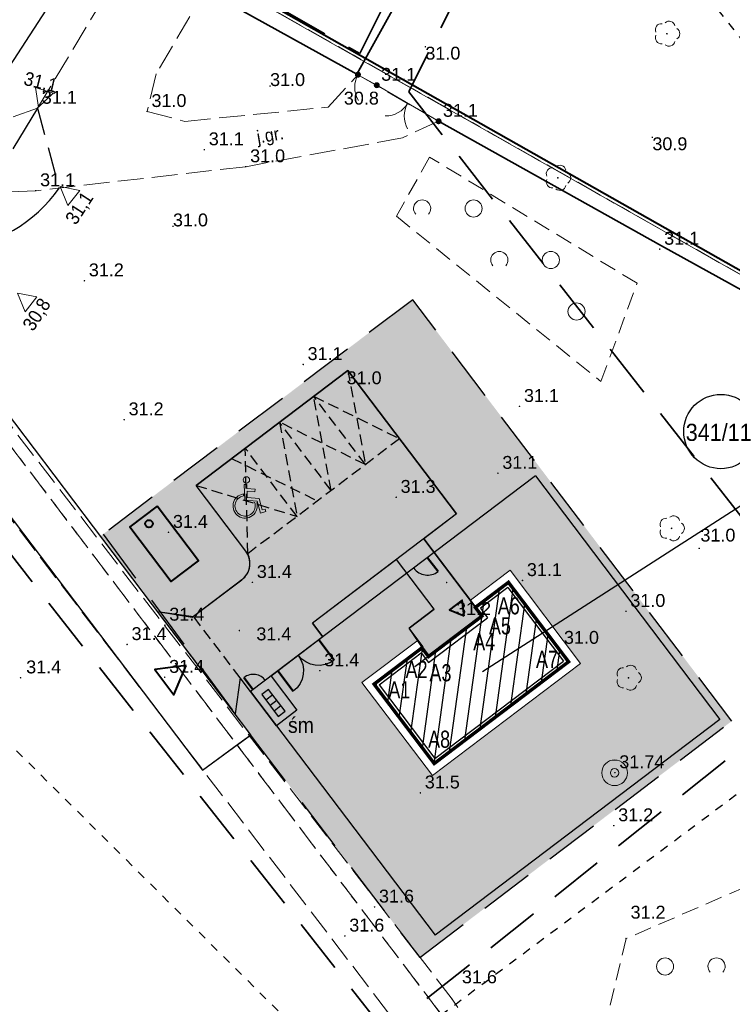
# Model space of a CAD drawing. Extents: x 5501473 to 5502075, y 5958823 to 5959120.
# Tile 4 of 8: x 5501603 to 5501644, y 5958881 to 5958939. Entities that reach past the tile are written whole.
import ezdxf
from ezdxf.enums import TextEntityAlignment as Align

# ---------------------------------------------------------------- set-up
doc = ezdxf.new("R2010")
doc.units = 0
doc.header["$LTSCALE"] = 0.5
for name, pattern in [('1 1', [2, 1, -1]), ('2 1', [3, 2, -1]), ('3 1', [4, 3, -1]), ('DASHDOT', [25.4, 12.7, -6.35, 0, -6.35]), ('EGKK', [4, 3, -1]), ('EGUG', [2, 1, -1]), ('HIDDEN', [9.524999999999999, 6.35, -3.175])]:
    doc.linetypes.add(name, pattern=pattern)
for name, color, linetype, lineweight in [('--GRANICA DZIAŁKI', 2, 'Continuous', 40), ('--linia zabudowy', 7, 'Continuous', 30), ('--obrzeże', 7, 'Continuous', 30), ('--tabelka rysunku', 7, 'Continuous', 0), ('--zagos.terenu', 7, 'Continuous', 30), ('A--zjazd+droga', 7, 'Continuous', 30), ('EGDE', 251, 'Continuous', 20), ('EGDE_O', 251, 'Continuous', 20), ('EGKK', 251, 'Continuous', 20), ('EGUG', 251, 'Continuous', 20), ('OTK', 251, 'Continuous', 20), ('OTK_O', 251, 'Continuous', 20), ('OTO', 251, 'Continuous', 20), ('OTRN', 251, 'Continuous', 20), ('OTRN_O', 251, 'Continuous', 18), ('OTRS', 251, 'Continuous', 20), ('OTRS_O', 251, 'Continuous', 18), ('OTZ', 251, 'Continuous', 20), ('SUW', 251, 'Continuous', 20), ('t-kraweznik_proj', 5, 'Continuous', 70), ('t-rzedna_proj', 1, 'Continuous', 18)]:
    doc.layers.add(name, color=color, linetype=linetype, lineweight=lineweight)
for name, color, linetype in [('--ogrodzenie', 34, 'Continuous'), ('--OPISY', 7, 'Continuous'), ('--parking', 7, 'Continuous'), ('--pkt tyczenia', 9, 'Continuous'), ('--trawa', 104, 'Continuous'), ('--trawa-zakres', 94, 'Continuous'), ('--zakres-WZ', 181, 'Continuous'), ('Strzałka', 251, 'Continuous')]:
    doc.layers.add(name, color=color, linetype=linetype)
doc.styles.add('1-500', font='arial.ttf', dxfattribs={"width": 0.75, "height": 1.25})
doc.styles.add('BDOT', font='Arial.ttf', dxfattribs={"width": 0.8999999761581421})
doc.styles.add('EGiB', font='Arial.ttf', dxfattribs={"width": 0.8999999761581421})
doc.styles.get("Standard").update_dxf_attribs({"font": 'arial.ttf', "width": 0.9})
doc.linetypes.add('LINIA ZAB2', pattern='A,0.4,[135,RODZLIN.shx,S=0.015,R=0,X=-0.1,Y=0],0.4', length=0.8)
doc.linetypes.add('OGRODZENIE1', pattern='A,0.4,-0.06,[143,RODZLIN.shx,S=0.012,R=0,X=0,Y=0],-0.06,0.4', length=0.92)
doc.linetypes.add('OTOO', pattern='A,7.5,[30,msgB.shx,S=1.28,R=0,X=0,Y=0],7.5', length=15)

# ---------------------------------------------------------------- blocks, each defined once
blk = doc.blocks.new('OTZK_a')
at = {"layer": 'OTZ', "color": 0, "lineweight": 18}
blk.add_circle((0, 0), 1, dxfattribs=at)
blk = doc.blocks.new('OTZK_b')
at = {"layer": 'OTZ', "color": 0, "lineweight": 18}
blk.add_arc((0, 0), 1, 318.5903778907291, 221.4096221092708, dxfattribs=at)
blk = doc.blocks.new('OTRN')
at = {"layer": 'OTRN', "color": 0, "const_width": 0.09}
blk.add_lwpolyline([(-0.045, 0, 1), (0.045, 0, 1)], format="xyb", close=True, dxfattribs=at)
at = {"layer": 'OTRN_O', "color": 0, "style": 'BDOT'}
blk.add_attdef('RZEDNA', (0.5138805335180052, 0.5151789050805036), '', height=1.5, dxfattribs=at)
blk = doc.blocks.new('OTZL')
at = {"layer": 'OTZ', "color": 0, "lineweight": 18, "const_width": 0.1}
blk.add_lwpolyline([(-0.05, 0, 1), (0.05, 0, 1)], format="xyb", close=True, dxfattribs=at)
at = {"layer": 'OTZ', "color": 0, "lineweight": 18}
for centre, start, end in [((-0.647213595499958, 0.4702282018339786), 83.99999999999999, 204), ((0.247213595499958, 0.7608452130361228), 12, 132), ((0.8, 0), 300.0000000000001, 59.99999999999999), ((-0.647213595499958, -0.4702282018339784), 156, 275.9999999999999), ((0.2472135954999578, -0.7608452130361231), 227.9999999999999, 348)]:
    blk.add_arc(centre, 0.7, start, end, dxfattribs=at)
blk = doc.blocks.new('SUWS')
at = {"color": 0, "lineweight": 18}
blk.add_wipeout([(-1.4799999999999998, 0), (-1.4428933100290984, 0.32933098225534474), (-1.3334339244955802, 0.6421479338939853), (-1.1571105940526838, 0.9227649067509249), (-0.9227649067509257, 1.1571105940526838), (-0.6421479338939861, 1.333433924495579), (-0.3293309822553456, 1.4428933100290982), (9.06238631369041e-17, 1.4799999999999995), (0.3293309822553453, 1.442893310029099), (0.6421479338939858, 1.33343392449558), (0.9227649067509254, 1.1571105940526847), (1.1571105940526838, 0.9227649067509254), (1.3334339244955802, 0.6421479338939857), (1.442893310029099, 0.32933098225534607), (1.48, 4.440892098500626e-16), (1.4799999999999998, -4.440892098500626e-16), (1.442893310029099, -0.32933098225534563), (1.3334339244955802, -0.6421479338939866), (1.1571105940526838, -0.9227649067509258), (0.9227649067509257, -1.1571105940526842), (0.6421479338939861, -1.3334339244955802), (0.3293309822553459, -1.4428933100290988), (6.53536236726e-16, -1.48), (-2.7187158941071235e-16, -1.48), (-0.3293309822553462, -1.4428933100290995), (-0.6421479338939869, -1.3334339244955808), (-0.9227649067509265, -1.157110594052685), (-1.157110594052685, -0.9227649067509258), (-1.3334339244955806, -0.6421479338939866), (-1.4428933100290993, -0.32933098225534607), (-1.48, -1.3322676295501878e-15)], dxfattribs=at).dxf.layer = 'SUW'
at = {"layer": 'SUW', "color": 0, "lineweight": 18}
for radius in [1.5, 0.5]:
    blk.add_circle((0, 0), radius, dxfattribs=at)
blk = doc.blocks.new('oto')
at = {"layer": 'OTO', "color": 0, "const_width": 0.35}
blk.add_lwpolyline([(-0.175, 0, 1), (0.175, 0, 1)], format="xyb", close=True, dxfattribs=at)
blk = doc.blocks.new('OTOFP')
at = {"layer": 'OTO', "color": 0, "lineweight": 18}
blk.add_arc((5.51091059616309e-16, 3), 3, 270, 330.0000000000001, dxfattribs=at)
blk = doc.blocks.new('OTOB')
at = {"layer": 'OTO', "color": 0, "lineweight": 18}
for centre, start, end in [((-0.0004391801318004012, 2.999999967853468), 209.9347383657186, 270.0083877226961), ((0.0182178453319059, -2.99994468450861), 90.34793735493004, 149.9343101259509)]:
    blk.add_arc(centre, 3, start, end, dxfattribs=at)
blk = doc.blocks.new('OTRS')
at = {"layer": 'OTRS', "color": 0, "lineweight": -3, "const_width": 0.09}
blk.add_lwpolyline([(-0.045, 0, 1), (0.045, 0, 1)], format="xyb", close=True, dxfattribs=at)
at = {"layer": 'OTRS_O', "color": 0, "style": 'BDOT'}
blk.add_attdef('RZEDNA', (0.5138805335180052, 0.5151789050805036), '', height=1.5, dxfattribs=at)
blk = doc.blocks.new('kancelaria')
h = blk.add_hatch()
h.set_pattern_fill('ANSI31', color=256, scale=0.25)
h.set_pattern_definition([(45, (-5501642.188166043, -5958812.934713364), (-0.561266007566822, 0.5612660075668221), [])])
h.paths.add_polyline_path([(0, 0), (0, 5.805000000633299), (-9.825000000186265, 5.805000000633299), (-9.825000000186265, 0), (-7.406000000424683, 0), (-7.406000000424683, 0.6340000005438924), (-3.498999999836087, 0.6340000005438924), (-3.498999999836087, 0)])
at = {"linetype": 'DASHDOT', "ltscale": 3}
for p, q in [((-0.2094999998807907, 5.595500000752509), (-9.615500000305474, 5.595500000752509)), ((-9.615500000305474, 0.2094999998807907), (-9.615500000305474, 5.595500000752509)), ((-0.2094999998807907, 0.2094999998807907), (-0.2094999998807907, 5.595500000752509)), ((-7.615500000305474, 0.2094999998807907), (-7.615500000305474, 0.9095000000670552)), ((-3.289499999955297, 0.9095000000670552), (-7.615500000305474, 0.9095000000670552)), ((-3.289499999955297, 0.2094999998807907), (-3.289499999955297, 0.9095000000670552)), ((-9.615500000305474, 0.2094999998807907), (-7.615500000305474, 0.2094999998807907)), ((-0.2094999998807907, 0.2094999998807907), (-3.289499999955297, 0.2094999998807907))]:
    blk.add_line(p, q, dxfattribs=at)
at = {"const_width": 0.2}
blk.add_lwpolyline([(0, 0), (0, 5.805000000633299), (-9.825000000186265, 5.805000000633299), (-9.825000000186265, 0), (-7.406000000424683, 0), (-7.406000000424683, 0.6340000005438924), (-3.498999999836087, 0.6340000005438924), (-3.498999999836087, 0)], close=True, dxfattribs=at)
blk = doc.blocks.new('brama-3m')
at = {"linetype": 'Continuous', "lineweight": 50, "flags": 128}
for points in [[(0, 0), (0, 1.5)], [(3, 0), (3, 1.5)]]:
    blk.add_lwpolyline(points, dxfattribs=at)
at = {"linetype": 'Continuous'}
for centre, start, end in [((-9.313225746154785e-10, -9.313225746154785e-10), 0, 90), ((3.000000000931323, -9.313225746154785e-10), 90, 180)]:
    blk.add_arc(centre, 1.5, start, end, dxfattribs=at)
blk = doc.blocks.new('furtka')
at = {"linetype": 'Continuous', "lineweight": 50, "flags": 128}
blk.add_lwpolyline([(0, 0), (0, 1.004999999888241)], dxfattribs=at)
at = {"linetype": 'Continuous'}
blk.add_arc((0, 9.313225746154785e-10), 1.004999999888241, 0, 90, dxfattribs=at)
blk = doc.blocks.new('znak-NP')
for p, q in [((-0.1018367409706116, 0.8063013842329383), (-0.002560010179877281, 0.8183068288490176)), ((-0.1018367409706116, 0.8063013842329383), (-0.03108139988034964, 0.221203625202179)), ((-0.002560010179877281, 0.8183068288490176), (0.01549581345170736, 0.6689976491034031)), ((-0.1019698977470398, 0.446616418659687), (-0.0929070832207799, 0.3716732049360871)), ((0.3287246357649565, 0.6689976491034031), (0.01549581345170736, 0.6689976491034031)), ((0.02758872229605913, 0.5689976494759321), (0.3287246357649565, 0.5689976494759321)), ((0.02758872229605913, 0.5689976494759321), (0.05755422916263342, 0.3212036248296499)), ((0.3287246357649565, 0.5689976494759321), (0.3287246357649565, 0.6689976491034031)), ((-0.03108139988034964, 0.221203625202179), (0.4333852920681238, 0.221203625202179)), ((0.05755422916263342, 0.3212036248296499), (0.5025279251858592, 0.3212036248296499)), ((0.4333852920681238, 0.221203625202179), (0.6006370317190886, -0.2219299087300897)), ((0.5025279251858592, 0.3212036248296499), (0.6588834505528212, -0.09306038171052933)), ((0.6006370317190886, -0.2219299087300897), (0.7944445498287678, -0.1487812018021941)), ((0.6588834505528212, -0.09306038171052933), (0.7591329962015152, -0.05522323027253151))]:
    blk.add_line(p, q)
blk.add_lwpolyline([(0.7591329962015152, -0.05522323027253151), (0.7944445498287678, -0.1487812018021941)])
blk.add_circle((-0.03206155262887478, 0.9858730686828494), 0.1225331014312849)
for radius, start, end in [(0.4581092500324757, 102.8611197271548, 21.54431130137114), (0.3831092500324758, 104.0346158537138, 26.0471241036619)]:
    blk.add_arc((0, 0), radius, start, end)
blk = doc.blocks.new('1')
at = {"layer": 't-rzedna_proj', "linetype": 'ByBlock'}
blk.add_lwpolyline([(-4.365574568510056e-11, 5.820766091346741e-11), (-0.5727598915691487, 1.036511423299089), (0.5259622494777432, 1.039004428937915), (-4.365574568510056e-11, 5.820766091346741e-11)], dxfattribs=at)

msp = doc.modelspace()

# ---------------------------------------------------------------- hatches: boundary and pattern name
at = {"linetype": 'Continuous'}
h = msp.add_hatch(dxfattribs=at)
h.set_pattern_fill('36-PIASEK', color=251, style=0)
h.set_pattern_definition([(10, (0.4, 0.6), (0.3187556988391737, 1.071631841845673), [0, -0.9999999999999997]), (11.99999999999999, (0.7, 0.1), (0.08553258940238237, 1.040521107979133), [0, -1]), (-3, (0, -0.1), (0.5516507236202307, 0.972461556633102), [0, -1.500000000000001]), (-82, (0.1, 0.05), (1.185110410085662, -1.247202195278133), [0, -0.4999999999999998]), (23, (0, -0.05), (1.098620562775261, 2.530421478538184), [0, -0.8000000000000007]), (58, (-0.2, -0.3), (1.21890294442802, 1.007112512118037), [0, -0.6]), (79, (-0.2, 0.3), (-0.7498981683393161, 0.8588671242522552), [0, -0.3]), (40, (0.4, 0.6), (-0.2597653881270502, 1.087438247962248), [0, -0.9999999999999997]), (92, (0.7, 0.1), (-1.009860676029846, 0.264917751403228), [0, -1.000000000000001]), (-43, (0, -0.1), (1.047675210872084, 0.3903545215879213), [0, -1.5]), (-11.99999999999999, (0.1, 0.05), (1.577318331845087, 0.6870712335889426), [0, -0.5]), (63, (0, -0.05), (-0.7849313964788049, 2.644594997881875), [0, -0.8999999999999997]), (6, (-0.2, -0.3), (1.544047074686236, -0.3404682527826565), [0, -0.6]), (138, (-0.2, 0.3), (-1.122418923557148, -0.2004389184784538), [0, -0.3])])
edge = h.paths.add_edge_path()
edge.add_line((5501621.6303676, 5958918.176661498), (5501627.970724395, 5958909.807081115))
edge.add_line((5501627.970724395, 5958909.807081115), (5501626.060068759, 5958908.359668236))
edge.add_line((5501626.060068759, 5958908.359668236), (5501629.463330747, 5958903.867196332))
edge.add_line((5501629.463330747, 5958903.867196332), (5501626.33151348, 5958901.494695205))
edge.add_line((5501626.33151348, 5958901.494695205), (5501625.199140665, 5958903.14846417))
edge.add_line((5501625.199140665, 5958903.14846417), (5501626.660230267, 5958904.255309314))
edge.add_line((5501626.660230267, 5958904.255309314), (5501624.465862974, 5958907.151981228))
edge.add_line((5501624.465862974, 5958907.151981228), (5501619.572687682, 5958903.44516729))
edge.add_line((5501619.572687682, 5958903.44516729), (5501620.176531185, 5958902.648064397))
edge.add_line((5501620.176531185, 5958902.648064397), (5501617.154474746, 5958900.358712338))
edge.add_line((5501617.154474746, 5958900.358712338), (5501618.664083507, 5958898.365955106))
edge.add_line((5501618.664083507, 5958898.365955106), (5501617.468429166, 5958897.46018985))
edge.add_line((5501617.468429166, 5958897.46018985), (5501615.354976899, 5958900.250049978))
edge.add_line((5501615.354976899, 5958900.250049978), (5501615.065087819, 5958898.148630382))
edge.add_line((5501615.065087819, 5958898.148630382), (5501610.536261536, 5958904.126902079))
edge.add_line((5501610.536261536, 5958904.126902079), (5501612.567850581, 5958903.784113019))
edge.add_line((5501612.567850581, 5958903.784113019), (5501615.449063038, 5958905.966769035))
edge.add_arc((5501614.698810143, 5958906.942378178), 1.230728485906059, 307.5606335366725, 386.3418432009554)
edge.add_line((5501615.801743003, 5958907.488484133), (5501612.782525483, 5958911.473998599))
edge.add_line((5501612.782525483, 5958911.473998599), (5501621.630367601, 5958918.176661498))
edge.add_line((5501621.630367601, 5958918.176661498), (5501627.970724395, 5958909.807081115))
edge.add_line((5501627.970724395, 5958909.807081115), (5501621.6303676, 5958918.176661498))
h = msp.add_hatch(dxfattribs=at)
h.set_pattern_fill('ANSI31', color=256, style=0)
h.set_pattern_definition([(45, (0, 0), (-2.245064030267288, 2.245064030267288), [])])
edge = h.paths.add_edge_path()
edge.add_line((5501625.863127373, 5958903.651465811), (5501624.402037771, 5958902.544620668))

# ---------------------------------------------------------------- linework, layer by layer
at = {"layer": '--GRANICA DZIAŁKI', "linetype": 'Continuous', "flags": 128}
msp.add_lwpolyline([(5501576.992282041, 5958905.825076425), (5501583.438791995, 5958913.958590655), (5501598.699728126, 5958936.347628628), (5501605.388397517, 5958946.16478727), (5501651.889153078, 5958919.814359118), (5501660.025644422, 5958931.636470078)], dxfattribs=at)
at = {"layer": '--linia zabudowy', "linetype": 'LINIA ZAB2', "ltscale": 10}
msp.add_lwpolyline([(5501617.070713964, 5958962.244031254), (5501614.243258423, 5958955.721692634), (5501613.254010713, 5958953.413447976), (5501598.801584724, 5958931.15087259), (5501591.162797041, 5958920.497583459), (5501585.334582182, 5958912.679246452), (5501578.719372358, 5958904.005971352)], dxfattribs=at)
at = {"layer": '--obrzeże', "linetype": 'Continuous'}
for p, q in [((5501621.630367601, 5958918.176661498), (5501612.782525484, 5958911.473998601)), ((5501627.970724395, 5958909.807081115), (5501621.6303676, 5958918.176661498)), ((5501615.680974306, 5958907.647904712), (5501612.782525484, 5958911.473998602)), ((5501627.970724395, 5958909.807081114), (5501619.572687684, 5958903.445167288)), ((5501629.079286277, 5958904.374153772), (5501626.060068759, 5958908.359668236)), ((5501626.660230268, 5958904.255309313), (5501624.465862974, 5958907.151981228)), ((5501615.449063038, 5958905.966769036), (5501615.039750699, 5958905.656695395)), ((5501615.039750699, 5958905.656695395), (5501612.637681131, 5958903.837012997)), ((5501610.536261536, 5958904.126902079), (5501612.637681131, 5958903.837012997)), ((5501626.660230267, 5958904.255309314), (5501625.199140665, 5958903.14846417)), ((5501620.176531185, 5958902.648064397), (5501619.572687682, 5958903.44516729)), ((5501626.023990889, 5958902.05962162), (5501625.199140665, 5958903.14846417)), ((5501615.354976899, 5958900.250049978), (5501615.065087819, 5958898.148630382)), ((5501615.958820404, 5958899.452947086), (5501615.354976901, 5958900.250049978))]:
    msp.add_line(p, q, dxfattribs=at)
at = {"layer": '--obrzeże', "linetype": 'Continuous', "lineweight": 0, "flags": 128}
msp.add_lwpolyline([(5501628.777364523, 5958904.772705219), (5501631.086708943, 5958906.522143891), (5501635.193995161, 5958901.09644297), (5501626.565493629, 5958894.559941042), (5501622.456338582, 5958899.984226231), (5501625.722069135, 5958902.458173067)], dxfattribs=at)
at = {"layer": '--obrzeże', "linetype": 'Continuous'}
msp.add_arc((5501614.724450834, 5958906.923292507), 1.200000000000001, 307.1456671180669, 37.14566718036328, dxfattribs=at)
at = {"layer": '--ogrodzenie', "linetype": 'OGRODZENIE1', "ltscale": 3}
for p, q in [((5501632.560082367, 5958912.029195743), (5501615.958820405, 5958899.452947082)), ((5501632.560082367, 5958912.029195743), (5501643.312723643, 5958897.835184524)), ((5501617.154474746, 5958900.358712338), (5501618.664083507, 5958898.365955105)), ((5501615.958820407, 5958899.452947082), (5501626.711461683, 5958885.258935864)), ((5501618.664083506, 5958898.365955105), (5501617.468429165, 5958897.460189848))]:
    msp.add_line(p, q, dxfattribs=at)
at = {"layer": '--OPISY'}
msp.add_lwpolyline([(5501666.477077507, 5958912.509080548), (5501648.004577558, 5958912.509080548), (5501629.470115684, 5958900.607346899)], dxfattribs=at)
at = {"layer": '--parking', "linetype": 'HIDDEN', "ltscale": 0.2}
for p, q in [((5501621.630367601, 5958918.176661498), (5501622.656827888, 5958912.681538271)), ((5501622.656827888, 5958912.681538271), (5501619.637610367, 5958916.667052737)), ((5501620.664070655, 5958911.17192951), (5501619.637610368, 5958916.667052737)), ((5501619.637610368, 5958916.667052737), (5501624.64958512, 5958914.191147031)), ((5501620.664070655, 5958911.17192951), (5501617.644853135, 5958915.157443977)), ((5501622.656827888, 5958912.681538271), (5501617.644853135, 5958915.157443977)), ((5501617.644853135, 5958915.157443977), (5501618.671313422, 5958909.662320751)), ((5501624.64958512, 5958914.191147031), (5501615.801743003, 5958907.488484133)), ((5501618.671313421, 5958909.66232075), (5501615.6520959, 5958913.647835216)), ((5501615.801743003, 5958907.488484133), (5501615.652095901, 5958913.647835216)), ((5501614.854993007, 5958913.043991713), (5501619.866967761, 5958910.568086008)), ((5501612.782525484, 5958911.473998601), (5501618.671313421, 5958909.66232075)), ((5501615.354976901, 5958900.250049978), (5501612.637681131, 5958903.837012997)), ((5501615.065087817, 5958898.148630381), (5501611.442026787, 5958902.931247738))]:
    msp.add_line(p, q, dxfattribs=at)
at = {"layer": '--zagos.terenu', "color": 6, "linetype": 'Continuous', "flags": 128}
msp.add_lwpolyline([(5501613.156679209, 5958894.871619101), (5501615.287402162, 5958896.43212594), (5501615.980744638, 5958896.939918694)], dxfattribs=at)
at = {"linetype": 'Continuous'}
for p, q in [((5501628.6458897, 5958903.250454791), (5501625.531608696, 5958900.89123822)), ((5501617.252941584, 5958899.260120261), (5501616.854390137, 5958898.95819851)), ((5501617.494478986, 5958898.941279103), (5501617.095927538, 5958898.639357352)), ((5501617.736016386, 5958898.622437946), (5501617.337464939, 5958898.320516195))]:
    msp.add_line(p, q, dxfattribs=at)
at = {"linetype": 'Continuous', "flags": 128}
msp.add_lwpolyline([(5501621.6303676, 5958918.176661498), (5501627.970724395, 5958909.807081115), (5501626.060068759, 5958908.359668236), (5501629.463330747, 5958903.867196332), (5501626.33151348, 5958901.494695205), (5501625.199140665, 5958903.14846417), (5501626.660230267, 5958904.255309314), (5501624.465862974, 5958907.151981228), (5501619.572687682, 5958903.44516729), (5501620.176531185, 5958902.648064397), (5501617.154474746, 5958900.358712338), (5501618.664083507, 5958898.365955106), (5501617.468429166, 5958897.46018985), (5501615.354976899, 5958900.250049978), (5501615.065087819, 5958898.148630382), (5501610.536261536, 5958904.126902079), (5501612.567850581, 5958903.784113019), (5501615.449063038, 5958905.966769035, 0.357959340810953), (5501615.801743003, 5958907.488484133), (5501612.782525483, 5958911.473998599), (5501621.630367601, 5958918.176661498), (5501627.970724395, 5958909.807081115)], format="xyb", close=True, dxfattribs=at)
at = {"color": 34, "linetype": 'Continuous', "lineweight": 40}
msp.add_lwpolyline([(5501610.51128116, 5958910.263352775), (5501608.917075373, 5958909.055665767), (5501611.33244939, 5958905.867254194), (5501612.926655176, 5958907.074941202)], close=True, dxfattribs=at)
at = {"color": 0, "linetype": 'Continuous', "lineweight": 40}
msp.add_lwpolyline([(5501628.401748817, 5958903.860886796), (5501628.286585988, 5958904.779499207), (5501627.548625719, 5958904.220459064)], close=True, dxfattribs=at)
at = {"color": 0, "linetype": 'Continuous', "lineweight": 40, "elevation": 10.26}
msp.add_lwpolyline([(5501612.215521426, 5958900.977374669), (5501610.378296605, 5958900.747049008), (5501611.49637689, 5958899.271128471)], close=True, dxfattribs=at)
at = {"linetype": 'Continuous'}
msp.add_lwpolyline([(5501616.612852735, 5958899.277039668), (5501617.57900234, 5958898.001675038), (5501617.977553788, 5958898.303596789), (5501617.011404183, 5958899.578961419)], close=True, dxfattribs=at)
at = {"linetype": 'Continuous', "flags": 128}
msp.add_lwpolyline([(5501615.154282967, 5958896.334631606), (5501615.954062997, 5958896.920377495)], dxfattribs=at)
at = {"color": 2, "linetype": 'Continuous'}
msp.add_circle((5501643.371163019, 5958914.613149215), 2.166361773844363, dxfattribs=at)
at = {"color": 34, "linetype": 'Continuous', "lineweight": 40}
msp.add_circle((5501610.04322342, 5958909.237443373), 0.2166611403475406, dxfattribs=at)
at = {"layer": 'A--zjazd+droga', "linetype": 'Continuous'}
msp.add_line((5501596.674834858, 5958916.62845797), (5501613.15667921, 5958894.871619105), dxfattribs=at)
at = {"layer": 'A--zjazd+droga', "linetype": 'Continuous', "flags": 128}
msp.add_lwpolyline([(5501603.54, 5958933.46), (5501602.107671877, 5958931.081133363)], dxfattribs=at)
at = {"layer": 'A--zjazd+droga', "linetype": 'HIDDEN', "ltscale": 0.5, "flags": 128}
msp.add_lwpolyline([(5501603.54, 5958933.46), (5501604.801567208, 5958928.805734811)], dxfattribs=at)
at = {"layer": 'A--zjazd+droga', "linetype": 'Continuous', "flags": 128}
msp.add_lwpolyline([(5501613.156679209, 5958894.871619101), (5501615.98074464, 5958896.939918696), (5501599.914964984, 5958918.147531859), (5501598.196982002, 5958921.513615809), (5501597.505593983, 5958923.125165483, -0.5047866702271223), (5501598.72510278, 5958925.208118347, 0.2174366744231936), (5501604.801567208, 5958928.805734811, 0.4378743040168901)], format="xyb", dxfattribs=at)
at = {"layer": 'EGDE', "lineweight": 18}
for points in [[(5501616.175890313, 5958965.831624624), (5501608.46, 5958951.15), (5501605.45, 5958945.9), (5501651.95, 5958919.55), (5501659.839104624, 5958931.012664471)], [(5501660.128581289, 5958931.433266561), (5501651.95, 5958919.55), (5501605.45, 5958945.9), (5501583.6, 5958913.84), (5501577.14902105, 5958905.700847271)]]:
    msp.add_lwpolyline(points, dxfattribs=at)
at = {"layer": 'EGKK', "linetype": 'EGKK', "lineweight": 18}
msp.add_lwpolyline([(5501615.76497256, 5958965.049739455), (5501608.46, 5958951.15), (5501605.45, 5958945.9), (5501651.95, 5958919.55), (5501659.44899585, 5958930.445846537)], dxfattribs=at)
at = {"layer": 'OTK', "linetype": '3 1', "lineweight": 18}
msp.add_lwpolyline([(5501603.54, 5958933.46), (5501603.54, 5958933.46), (5501609.26, 5958942.96), (5501613.44, 5958940.53), (5501610.46, 5958935.47), (5501609.93, 5958933.27), (5501612.14, 5958932.69), (5501620.49, 5958933.52), (5501622.22, 5958935.41), (5501626.92, 5958932.7), (5501624.82, 5958931.73), (5501615.68, 5958930.05), (5501603.44, 5958928.65), (5501594.12, 5958928.18), (5501594.12, 5958928.18)], dxfattribs=at)
at = {"layer": 'OTO', "linetype": 'OTOO', "lineweight": 35}
msp.add_lwpolyline([(5501609.23, 5958942.91), (5501608.13, 5958943.51), (5501613.7, 5958953.02), (5501627.47, 5958945.05), (5501622.16, 5958935.44), (5501614.6, 5958939.61), (5501613.34, 5958940.48)], dxfattribs=at)
at = {"layer": 'OTO', "linetype": 'OTOO', "lineweight": 35, "flags": 128}
msp.add_lwpolyline([(5501626.92, 5958932.7), (5501639.91, 5958925.44), (5501651.41, 5958919.08), (5501663.62, 5958936.64)], dxfattribs=at)
at = {"layer": 'OTO', "lineweight": 18}
for points in [[(5501622.22, 5958935.41), (5501623.32, 5958934.8)], [(5501623.32, 5958934.8), (5501626.92, 5958932.7)]]:
    msp.add_lwpolyline(points, dxfattribs=at)
at = {"layer": 'OTZ', "linetype": '2 1', "lineweight": 18}
for points in [[(5501626.4, 5958930.61), (5501624.46, 5958927.16), (5501636.38, 5958917.53), (5501638.49, 5958923.25)], [(5501668.11, 5958904.43), (5501655.81, 5958892.82), (5501637.85, 5958885.06), (5501635.62, 5958875.77), (5501640.22, 5958864.65), (5501646.23, 5958857.27), (5501676.26, 5958891.18)]]:
    msp.add_lwpolyline(points, close=True, dxfattribs=at)
at = {"layer": 't-rzedna_proj', "color": 3, "linetype": 'ByBlock'}
msp.add_lwpolyline([(5501602.373209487, 5958922.685970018), (5501602.83155741, 5958921.594032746), (5501603.514555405, 5958922.454678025), (5501602.373209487, 5958922.685970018)], dxfattribs=at)

# ---------------------------------------------------------------- block references
at = {"layer": '--tabelka rysunku', "color": 104, "xscale": 1.540825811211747, "yscale": 1.540825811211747, "zscale": 1.540825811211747, "rotation": 355.3836478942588}
msp.add_blockref('znak-NP', (5501615.645038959, 5958910.272243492), dxfattribs=at)
at = {"linetype": 'Continuous', "rotation": 217.1456671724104}
msp.add_blockref('furtka', (5501626.279521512, 5958907.247939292), dxfattribs=at)
at = {"linetype": 'LINIA ZAB2', "ltscale": 3, "rotation": 217.1456671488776}
msp.add_blockref('kancelaria', (5501623.159613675, 5958899.88721002), dxfattribs=at)
at = {"linetype": 'Continuous', "xscale": -1, "rotation": 217.1456671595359}
msp.add_blockref('brama-3m', (5501617.544728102, 5958900.667144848), dxfattribs=at)
at = {"linetype": 'Continuous', "xscale": 0.9, "yscale": 0.9, "rotation": 37.14566717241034}
msp.add_blockref('furtka', (5501616.119694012, 5958899.54943048), dxfattribs=at)
at = {"layer": 'OTO', "lineweight": 18, "xscale": 0.5, "yscale": 0.5, "zscale": 0.5}
for p in [(5501622.22, 5958935.41), (5501623.32, 5958934.8), (5501623.32, 5958934.8), (5501626.92, 5958932.7)]:
    msp.add_blockref('oto', p, dxfattribs=at)
for name, p, rotation in [('OTOFP', (5501622.22, 5958935.41), 240.9896397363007), ('OTOB', (5501625.12, 5958933.75), 59.74356283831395)]:
    msp.add_blockref(name, p, dxfattribs=dict(at, rotation=rotation))
at = {"layer": 'OTRN'}
ref = msp.add_blockref('OTRN', (5501626.15, 5958937.04), dxfattribs=dict(at, xscale=0.5, yscale=0.5, zscale=0.5, rotation=360))
ref.add_attrib('RZEDNA', '31.0', dxfattribs={"layer": 'OTRN_O', "color": 0, "height": 0.75, "style": 'BDOT'}).set_placement((5501626.15, 5958937.04, 31), align=Align.TOP_LEFT)
at = {"layer": 'OTRN', "xscale": 0.5, "yscale": 0.5, "zscale": 0.5}
for p, values in [((5501623.32, 5958934.8, 31.08), {'RZEDNA': '31.1'}), ((5501609.93, 5958933.27, 30.98), {'RZEDNA': '31.0'}), ((5501603.54, 5958933.46, 31.05), {'RZEDNA': '31.1'}), ((5501626.92, 5958932.7, 31.1), {'RZEDNA': '31.1'}), ((5501613.27, 5958931.04, 31.05), {'RZEDNA': '31.1'}), ((5501615.68, 5958930.05, 31.01), {'RZEDNA': '31.0'}), ((5501603.44, 5958928.65, 31.06), {'RZEDNA': '31.1'}), ((5501639.809992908, 5958925.244393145, 31.12), {'RZEDNA': '31.1'}), ((5501606.28, 5958923.4, 31.19), {'RZEDNA': '31.2'}), ((5501619.03, 5958918.52, 31.11), {'RZEDNA': '31.1'}), ((5501631.64, 5958916.08, 31.05), {'RZEDNA': '31.1'}), ((5501608.6, 5958915.3, 31.24), {'RZEDNA': '31.2'}), ((5501630.38, 5958912.18, 31.13), {'RZEDNA': '31.1'}), ((5501624.45, 5958910.78, 31.25), {'RZEDNA': '31.3'}), ((5501611.18, 5958908.74, 31.38), {'RZEDNA': '31.4'}), ((5501616.07, 5958905.82, 31.43), {'RZEDNA': '31.4'}), ((5501631.81, 5958905.93, 31.11), {'RZEDNA': '31.1'}), ((5501637.84, 5958904.13, 30.96), {'RZEDNA': '31.0'}), ((5501610.97, 5958903.33, 31.4), {'RZEDNA': '31.4'}), ((5501633.97, 5958901.98, 31), {'RZEDNA': '31.0'}), ((5501608.77, 5958902.2, 31.4), {'RZEDNA': '31.4'}), ((5501620, 5958900.67, 31.38), {'RZEDNA': '31.4'}), ((5501610.96, 5958900.29, 31.36), {'RZEDNA': '31.4'}), ((5501625.86, 5958893.55, 31.54), {'RZEDNA': '31.5'}), ((5501637.13, 5958891.64, 31.18), {'RZEDNA': '31.2'}), ((5501623.19, 5958886.9, 31.57), {'RZEDNA': '31.6'}), ((5501621.46, 5958885.21, 31.55), {'RZEDNA': '31.6'})]:
    msp.add_blockref('OTRN', p, dxfattribs=at).add_auto_attribs(values)
at = {"layer": 'OTRN'}
ref = msp.add_blockref('OTRN', (5501617.1, 5958934.75), dxfattribs=dict(at, xscale=0.5, yscale=0.5, zscale=0.5, rotation=360))
ref.add_attrib('RZEDNA', '31.0', (5501617.1, 5958934.75, 31), dxfattribs={"layer": 'OTRN_O', "color": 0, "height": 0.75, "style": 'BDOT'})
ref = msp.add_blockref('OTRN', (5501622.16, 5958935.44), dxfattribs=dict(at, xscale=0.5, yscale=0.5, zscale=0.5, rotation=360))
ref.add_attrib('RZEDNA', '30.8', (5501621.4, 5958933.67, 30.8), dxfattribs={"layer": 'OTRN_O', "color": 0, "height": 0.75, "style": 'BDOT'})
ref = msp.add_blockref('OTRN', (5501639.38, 5958931.76), dxfattribs=dict(at, xscale=0.5, yscale=0.5, zscale=0.5, rotation=360))
ref.add_attrib('RZEDNA', '30.9', dxfattribs={"layer": 'OTRN_O', "color": 0, "height": 0.75, "style": 'BDOT'}).set_placement((5501639.38, 5958931.76, 30.9), align=Align.TOP_LEFT)
ref = msp.add_blockref('OTRN', (5501611.44, 5958926.57), dxfattribs=dict(at, xscale=0.5, yscale=0.5, zscale=0.5, rotation=360))
ref.add_attrib('RZEDNA', '31.0', (5501611.44, 5958926.57, 31), dxfattribs={"layer": 'OTRN_O', "color": 0, "height": 0.75, "style": 'BDOT'})
ref = msp.add_blockref('OTRN', (5501621.56, 5958918.12), dxfattribs=dict(at, xscale=0.5, yscale=0.5, zscale=0.5, rotation=360))
ref.add_attrib('RZEDNA', '31.0', dxfattribs={"layer": 'OTRN_O', "color": 0, "height": 0.75, "style": 'BDOT'}).set_placement((5501621.56, 5958918.12, 31), align=Align.TOP_LEFT)
ref = msp.add_blockref('OTRN', (5501642.11, 5958907.8), dxfattribs=dict(at, xscale=0.5, yscale=0.5, zscale=0.5, rotation=360))
ref.add_attrib('RZEDNA', '31.0', (5501642.18, 5958908.2, 31), dxfattribs={"layer": 'OTRN_O', "color": 0, "height": 0.75, "style": 'BDOT'})
ref = msp.add_blockref('OTRN', (5501627.39, 5958905.81), dxfattribs=dict(at, xscale=0.5, yscale=0.5, zscale=0.5, rotation=360))
ref.add_attrib('RZEDNA', '31.2', (5501627.94, 5958903.91, 31.2), dxfattribs={"layer": 'OTRN_O', "color": 0, "height": 0.75, "style": 'BDOT'})
ref = msp.add_blockref('OTRN', (5501615.31, 5958903.01), dxfattribs=dict(at, xscale=0.5, yscale=0.5, zscale=0.5, rotation=360))
ref.add_attrib('RZEDNA', '31.4', (5501616.3, 5958902.44, 31.4), dxfattribs={"layer": 'OTRN_O', "color": 0, "height": 0.75, "style": 'BDOT'})
ref = msp.add_blockref('OTRN', (5501602.56, 5958900.26), dxfattribs=dict(at, xscale=0.5, yscale=0.5, zscale=0.5, rotation=360))
ref.add_attrib('RZEDNA', '31.4', dxfattribs={"layer": 'OTRN_O', "color": 0, "height": 0.75, "style": 'BDOT'}).set_placement((5501602.884758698, 5958901.264645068, 31.4), align=Align.TOP_LEFT)
ref = msp.add_blockref('OTRN', (5501637.85, 5958885.06), dxfattribs=dict(at, xscale=0.5, yscale=0.5, zscale=0.5, rotation=360))
ref.add_attrib('RZEDNA', '31.2', (5501638.11, 5958886.22, 31.2), dxfattribs={"layer": 'OTRN_O', "color": 0, "height": 0.75, "style": 'BDOT'})
ref = msp.add_blockref('OTRN', (5501627.72, 5958881.52), dxfattribs=dict(at, xscale=0.5, yscale=0.5, zscale=0.5, rotation=360))
ref.add_attrib('RZEDNA', '31.6', (5501628.28, 5958882.45, 31.6), dxfattribs={"layer": 'OTRN_O', "color": 0, "height": 0.75, "style": 'BDOT'})
at = {"layer": 'OTZ', "xscale": 0.5, "yscale": 0.5, "zscale": 0.5, "rotation": 360}
for p in [(5501640.23, 5958937.8), (5501633.87, 5958929.4)]:
    msp.add_blockref('OTZL', p, dxfattribs=at)
at = {"layer": 'OTZ', "xscale": 0.5, "yscale": 0.5, "zscale": 0.5}
for name, p in [('OTZK_b', (5501625.96, 5958927.61)), ('OTZK_a', (5501628.96, 5958927.61)), ('OTZK_b', (5501630.46, 5958924.61)), ('OTZK_a', (5501633.46, 5958924.61)), ('OTZK_a', (5501634.96, 5958921.61)), ('OTZK_a', (5501640.12, 5958883.43)), ('OTZK_b', (5501643.12, 5958883.43))]:
    msp.add_blockref(name, p, dxfattribs=at)
at = {"layer": 'OTZ', "lineweight": 18, "xscale": 0.5, "yscale": 0.5, "zscale": 0.5}
for p in [(5501640.5, 5958908.97, 31.24), (5501637.99, 5958900.26, 31.41)]:
    msp.add_blockref('OTZL', p, dxfattribs=at)
at = {"layer": 't-kraweznik_proj', "xscale": -1}
for p, rotation in [((5501603.600942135, 5958933.517320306, 31.05), 342.0098194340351), ((5501604.862509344, 5958928.885555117), 231.6949007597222)]:
    msp.add_blockref('1', p, dxfattribs=dict(at, rotation=rotation))

# ---------------------------------------------------------------- texts
at = {"layer": '--OPISY', "linetype": 'Continuous', "insert": (5501618.143429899, 5958897.948230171), "char_height": 0.9, "width": 0.7882206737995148, "attachment_point": 1}
msp.add_mtext('śm', dxfattribs=at)
at = {"layer": '--pkt tyczenia', "char_height": 1, "width": 239.7508576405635, "attachment_point": 7, "style": '1-500'}
for s, insert in [('A6', (5501630.369098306, 5958903.937570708)), ('A5', (5501629.856229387, 5958902.771004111)), ('A4', (5501628.9371851, 5958901.862553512)), ('A7', (5501632.59713541, 5958900.837236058)), ('A2', (5501624.998183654, 5958900.239869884)), ('A3', (5501626.387553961, 5958900.038085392)), ('A1', (5501623.993465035, 5958899.056487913)), ('A8', (5501626.308185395, 5958896.162561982))]:
    msp.add_mtext(s, dxfattribs=dict(at, insert=insert))
at = {"layer": 'EGDE_O', "insert": (5501641.323846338, 5958914.050714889), "char_height": 1, "attachment_point": 7, "style": 'EGiB'}
msp.add_mtext('341/11', dxfattribs=at)
at = {"layer": 'OTK_O', "insert": (5501617.120073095, 5958931.789362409), "char_height": 0.75, "attachment_point": 5, "rotation": 9.719566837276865, "style": 'BDOT'}
msp.add_mtext('j.gr.', dxfattribs=at)
at = {"layer": 't-rzedna_proj', "char_height": 0.7984, "width": 0.196597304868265, "attachment_point": 1}
for insert, rotation in [((5501602.884229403, 5958935.607408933, 31.05), 346.0300689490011), ((5501605.11081655, 5958927.036918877), 57.13120107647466)]:
    msp.add_mtext('31,1', dxfattribs=dict(at, insert=insert, rotation=rotation))
at = {"layer": 't-rzedna_proj', "color": 3, "insert": (5501602.621516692, 5958920.837333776), "char_height": 0.7984, "width": 0.196597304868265, "attachment_point": 1, "rotation": 57.13120107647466}
msp.add_mtext('30,8', dxfattribs=at)

# ---------------------------------------------------------------- next in the draw order: block references
at = {"layer": 'SUW', "lineweight": 40, "xscale": 0.5, "yscale": 0.5, "zscale": 0.5, "rotation": 360}
msp.add_blockref('SUWS', (5501637.18, 5958894.72), dxfattribs=at)

# ---------------------------------------------------------------- next in the draw order: hatches: boundary and pattern name
at = {"layer": '--trawa', "linetype": 'Continuous'}
h = msp.add_hatch(dxfattribs=at)
h.set_pattern_fill('CONC', color=256, scale=2, style=0)
h.set_pattern_definition([(0, (-30814.0499513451, 1943.495613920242), (0, 2), [0, -2]), (0, (-30814.0299513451, 1942.795613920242), (0, 2), [0, -2]), (0, (-30813.9699513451, 1943.875613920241), (0, 2), [0, -2]), (-21.80140000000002, (-30815.0099513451, 1943.255613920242), (6.000000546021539, -1.9999998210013), [0.215406, -10.554924]), (-143.1301, (-30814.8099513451, 1943.175613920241), (5.999999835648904, 4.000000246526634), [0.1, -9.9]), (130.6013, (-30814.8899513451, 1943.115613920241), (10.00000084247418, -11.99999803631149), [0.18439, -18.254698]), (-153.4349, (-30815.5499513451, 1942.875613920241), (-1.999998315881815, -2.000002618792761), [0.04472199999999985, -4.42741399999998]), (-33.69009999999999, (-30815.5899513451, 1942.855613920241), (3.99999911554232, -2.000002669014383), [0.072112, -7.138992]), (108.4349, (-30815.5299513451, 1942.815613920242), (-1.999996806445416, 4.000000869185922), [0.063246, -6.26131]), (-135, (-30814.2699513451, 1942.675613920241), (-4.440892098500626e-16, -2.000000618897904), [0.08485200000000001, -2.743574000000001]), (0, (-30814.3299513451, 1942.615613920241), (2, 2), [0.12, -1.88]), (135, (-30814.2099513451, 1942.615613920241), (-2.000000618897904, 2.220446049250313e-16), [0.084852, -2.743574]), (-108.4349, (-30814.5099513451, 1943.955613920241), (1.999996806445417, 4.000000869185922), [0.06324599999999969, -6.26130999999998]), (0, (-30814.5299513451, 1943.895613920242), (2, 2), [0.1, -1.9]), (143.1301, (-30814.4299513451, 1943.895613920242), (-5.999999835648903, 4.000000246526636), [0.1, -9.9]), (-146.3099, (-30815.5699513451, 1943.975613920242), (3.99999911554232, 2.000002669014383), [0.072112, -7.138992]), (-18.43490000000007, (-30815.6299513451, 1943.935613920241), (-4.000000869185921, 1.999996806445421), [0.1264920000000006, -6.198064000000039]), (126.8699, (-30815.5099513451, 1943.895613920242), (4.000000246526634, -5.999999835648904), [0.1, -9.9]), (0, (-30814.9899513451, 1943.895613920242), (0, 2), [0, -2]), (0, (-30815.5299513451, 1943.375613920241), (0, 2), [0, -2]), (0, (-30814.9699513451, 1942.635613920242), (0, 2), [0, -2]), (0, (-30814.4299513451, 1943.255613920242), (0, 2), [0, -2]), (0, (-30815.0099513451, 1943.595613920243), (0, 2), [0, -2]), (0, (-30815.4499513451, 1943.655613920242), (0, 2), [0, -2]), (0, (-30815.2699513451, 1943.535613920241), (0, 2), [0, -2]), (0, (-30815.3499513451, 1943.055613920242), (0, 2), [0, -2]), (0, (-30815.8299513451, 1943.135613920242), (0, 2), [0, -2]), (0, (-30815.8099513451, 1943.595613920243), (0, 2), [0, -2]), (0, (-30815.8699513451, 1944.035613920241), (0, 2), [0, -2]), (0, (-30815.2499513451, 1944.115613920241), (0, 2), [0, -2]), (0, (-30814.8099513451, 1944.195613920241), (0, 2), [0, -2]), (0, (-30814.1099513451, 1944.115613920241), (0, 2), [0, -2]), (0, (-30814.5899513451, 1943.495613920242), (0, 2), [0, -2]), (0, (-30814.7899513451, 1943.855613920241), (0, 2), [0, -2]), (0, (-30814.6299513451, 1942.895613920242), (0, 2), [0, -2]), (0, (-30815.2299513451, 1942.795613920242), (0, 2), [0, -2]), (0, (-30814.6299513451, 1942.355613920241), (0, 2), [0, -2]), (0, (-30815.2899513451, 1942.475613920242), (0, 2), [0, -2]), (0, (-30815.9299513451, 1942.415613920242), (0, 2), [0, -2]), (0, (-30815.6899513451, 1942.315613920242), (0, 2), [0, -2]), (0, (-30815.6699513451, 1942.595613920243), (0, 2), [0, -2]), (0, (-30814.3299513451, 1942.275613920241), (0, 2), [0, -2]), (0, (-30814.0899513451, 1943.095613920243), (0, 2), [0, -2]), (0, (-30814.1899513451, 1943.695613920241), (0, 2), [0, -2]), (0, (-30815.1099513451, 1942.255613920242), (0, 2), [0, -2])])
edge = h.paths.add_edge_path()
edge.add_line((5501617.154474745, 5958900.358712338), (5501618.664083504, 5958898.365955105))
edge.add_line((5501618.664083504, 5958898.365955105), (5501617.468429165, 5958897.460189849))
edge.add_line((5501617.468429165, 5958897.460189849), (5501615.958820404, 5958899.452947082))
edge.add_line((5501615.958820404, 5958899.452947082), (5501615.354976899, 5958900.250049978))
edge.add_line((5501615.354976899, 5958900.250049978), (5501615.065087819, 5958898.148630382))
edge.add_line((5501615.065087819, 5958898.148630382), (5501625.817729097, 5958883.954619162))
edge.add_line((5501625.817729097, 5958883.954619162), (5501644.013196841, 5958897.738554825))
edge.add_line((5501644.013196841, 5958897.738554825), (5501625.410590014, 5958922.294903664))
edge.add_line((5501625.410590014, 5958922.294903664), (5501607.215122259, 5958908.510967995))
edge.add_line((5501607.215122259, 5958908.510967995), (5501610.536261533, 5958904.12690208))
edge.add_line((5501610.536261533, 5958904.12690208), (5501612.637681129, 5958903.837012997))
edge.add_line((5501612.637681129, 5958903.837012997), (5501613.046993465, 5958904.147086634))
edge.add_line((5501613.046993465, 5958904.147086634), (5501615.039750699, 5958905.656695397))
edge.add_line((5501615.039750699, 5958905.656695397), (5501615.449063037, 5958905.966769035))
edge.add_arc((5501614.723936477, 5958906.923363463), 1.20036720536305, 307.163191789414, 397.1281424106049)
edge.add_line((5501615.680974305, 5958907.647904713), (5501612.782525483, 5958911.4739986))
edge.add_line((5501612.782525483, 5958911.4739986), (5501621.6303676, 5958918.176661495))
edge.add_line((5501621.6303676, 5958918.176661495), (5501627.970724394, 5958909.807081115))
edge.add_line((5501627.970724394, 5958909.807081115), (5501626.060068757, 5958908.359668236))
edge.add_line((5501626.060068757, 5958908.359668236), (5501628.777312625, 5958904.772773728))
edge.add_line((5501628.777312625, 5958904.772773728), (5501631.085757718, 5958906.521315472))
edge.add_line((5501631.085757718, 5958906.521315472), (5501635.194964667, 5958901.096961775))
edge.add_line((5501635.194964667, 5958901.096961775), (5501626.565493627, 5958894.55994104))
edge.add_line((5501626.565493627, 5958894.55994104), (5501622.456338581, 5958899.984226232))
edge.add_line((5501622.456338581, 5958899.984226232), (5501625.722069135, 5958902.458173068))
edge.add_line((5501625.722069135, 5958902.458173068), (5501625.199140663, 5958903.14846417))
edge.add_line((5501625.199140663, 5958903.14846417), (5501626.660230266, 5958904.255309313))
edge.add_line((5501626.660230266, 5958904.255309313), (5501624.465862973, 5958907.151981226))
edge.add_line((5501624.465862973, 5958907.151981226), (5501619.57268768, 5958903.44516729))
edge.add_line((5501619.57268768, 5958903.44516729), (5501620.176531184, 5958902.648064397))
edge.add_line((5501620.176531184, 5958902.648064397), (5501617.154474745, 5958900.358712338))

# ---------------------------------------------------------------- next in the draw order: linework, layer by layer
at = {"layer": '--ogrodzenie', "linetype": 'OGRODZENIE1', "ltscale": 3}
msp.add_line((5501643.312723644, 5958897.835184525), (5501626.711461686, 5958885.258935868), dxfattribs=at)
at = {"layer": '--trawa-zakres', "linetype": 'HIDDEN', "lineweight": 25}
msp.add_lwpolyline([(5501607.377959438, 5958908.630227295), (5501616.057238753, 5958896.779500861), (5501625.817729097, 5958883.95461916), (5501644.01319684, 5958897.738554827), (5501625.410590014, 5958922.294903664)], close=True, dxfattribs=at)
at = {"layer": '--zakres-WZ', "linetype": 'HIDDEN', "lineweight": 35}
msp.add_lwpolyline([(5501589.302428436, 5958923.596032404), (5501605.119020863, 5958946.432486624), (5501622.331305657, 5958936.64133121), (5501627.435474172, 5958946.919247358), (5501630.62740573, 5958945.227607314), (5501625.176825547, 5958934.408521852), (5501651.068545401, 5958901.343670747), (5501623.81292859, 5958879.625390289)], close=True, dxfattribs=at)
at = {"layer": 'EGKK', "linetype": 'EGKK', "lineweight": 18}
msp.add_lwpolyline([(5501659.730566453, 5958930.854961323), (5501651.95, 5958919.55), (5501605.45, 5958945.9), (5501592.28, 5958926.57), (5501641.46, 5958861.65), (5501646.828920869, 5958855.593583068)], dxfattribs=at)
at = {"layer": 'EGUG', "linetype": 'EGUG', "lineweight": 18}
for points in [[(5501660.190395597, 5958931.523081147), (5501651.95, 5958919.55), (5501605.45, 5958945.9), (5501592.28, 5958926.57), (5501641.46, 5958861.65), (5501646.840723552, 5958855.58026904)], [(5501646.84434834, 5958855.576180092), (5501641.46, 5958861.65), (5501592.28, 5958926.57), (5501583.6, 5958913.84), (5501577.89962698, 5958906.647881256)]]:
    msp.add_lwpolyline(points, dxfattribs=at)
at = {"layer": 'OTK', "linetype": '3 1', "lineweight": 18}
for points in [[(5501603.54, 5958933.46), (5501600.18, 5958932.26), (5501594.4, 5958932.15), (5501590.54, 5958936.79), (5501583.09, 5958926.4), (5501589.42, 5958927.16), (5501598.85, 5958913.64), (5501623.95, 5958880.79), (5501639, 5958859.47), (5501644.54561763, 5958853.722413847)], [(5501647.029968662, 5958855.532540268), (5501646.05, 5958856.64), (5501641.25, 5958861), (5501627.72, 5958881.52), (5501601.41, 5958915.699999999), (5501594.12, 5958928.18), (5501594.12, 5958928.18)]]:
    msp.add_lwpolyline(points, dxfattribs=at)
at = {"layer": 'Strzałka', "linetype": '1 1', "flags": 128}
msp.add_lwpolyline([(5501596.573893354, 5958964.16431792), (5501642.355500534, 5958940.252363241), (5501666.437647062, 5958909.985444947), (5501621.789517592, 5958876.647584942), (5501570.687713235, 5958927.460063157), (5501596.573893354, 5958964.16431792)], dxfattribs=at)

# ---------------------------------------------------------------- next in the draw order: block references
at = {"layer": 'OTRS', "xscale": 0.5, "yscale": 0.5, "zscale": 0.5}
msp.add_blockref('OTRS', (5501637.196886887, 5958894.730807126, 31.74), dxfattribs=at).add_auto_attribs({'RZEDNA': '31.74'})

doc.saveas('drawing.dxf')
